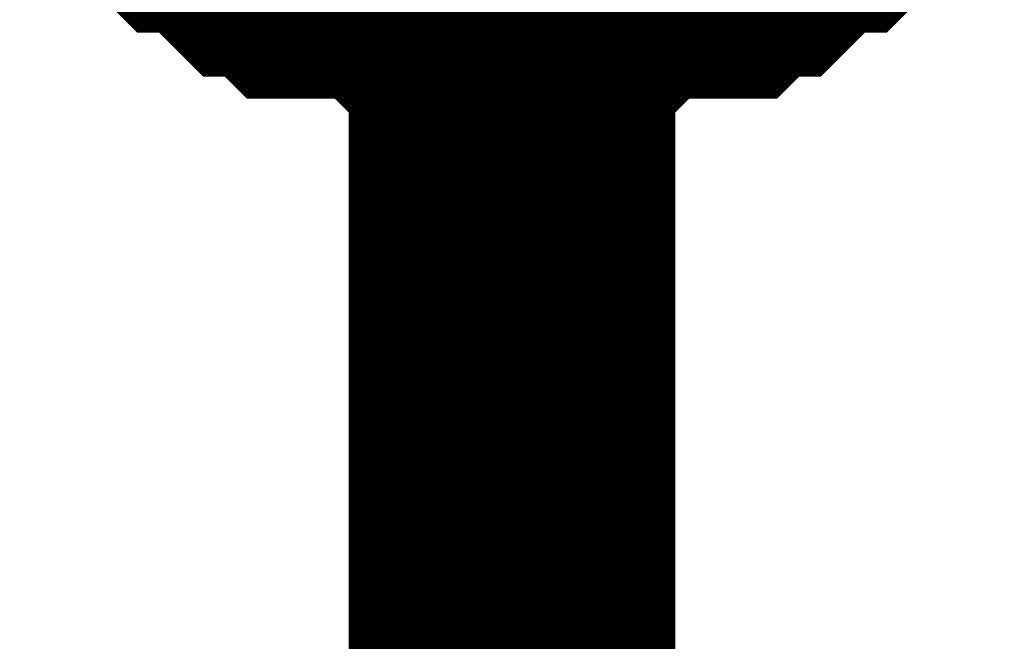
# Model space of a CAD drawing. Header units: inches. Extents: x 0 to 17, y 0 to 11.
# Tile 226 of 256: x 15.3322 to 15.3677, y 7.855 to 7.8774. Entities that reach past the tile are written whole.
import ezdxf

# ---------------------------------------------------------------- set-up
doc = ezdxf.new("R2010")
doc.units = ezdxf.units.IN
doc.header["$MEASUREMENT"] = 0
doc.layers.add('Sheet', color=255, linetype='Continuous')

msp = doc.modelspace()

# ---------------------------------------------------------------- linework, layer by layer
at = {"layer": 'Sheet'}
for points in [[(15.349953, 7.999423, 0.0118, 0.0118, 0), (15.349953, 7.89951, 0.0118, 0.0118, 0), (15.349953, 7.699683, 0.0118, 0.0118, 0), (15.349953, 7.599769, 0.0118, 0.0118, 0), (15.349953, 7.499856, 0.0118, 0.0118, 0), (15.349953, 7.399942, 0.0118, 0.0118, 0), (15.349953, 7.299236, 0.0118, 0.0118, 0), (15.349953, 7.199322, 0.0118, 0.0118, 0), (15.349953, 7.099409, 0.0118, 0.0118, 0), (15.349953, 6.999495, 0.0118, 0.0118, 0), (15.349953, 6.899582, 0.0118, 0.0118, 0), (15.349953, 6.799668, 0.0118, 0.0118, 0), (15.349953, 6.699755, 0.0118, 0.0118, 0), (15.349953, 6.599841, 0.0118, 0.0118, 0), (15.349953, 6.499928, 0.0118, 0.0118, 0), (15.349953, 6.400014, 0.0118, 0.0118, 0), (15.349953, 6.299308, 0.0118, 0.0118, 0)], [(15.349953, 7.879686, 0.0118, 0.0118, 0), (15.34916, 7.879686, 0.0118, 0.0118, 0), (15.347575, 7.879686, 0.0118, 0.0118, 0), (15.346782, 7.879686, 0.0118, 0.0118, 0), (15.345989, 7.880479, 0.0118, 0.0118, 0), (15.345196, 7.880479, 0.0118, 0.0118, 0), (15.34361, 7.880479, 0.0118, 0.0118, 0), (15.342817, 7.880479, 0.0118, 0.0118, 0), (15.342024, 7.881272, 0.0118, 0.0118, 0), (15.341231, 7.881272, 0.0118, 0.0118, 0), (15.340438, 7.882065, 0.0118, 0.0118, 0), (15.339646, 7.882858, 0.0118, 0.0118, 0), (15.338853, 7.882858, 0.0118, 0.0118, 0), (15.33806, 7.883651, 0.0118, 0.0118, 0)], [(15.349953, 7.879686, 0.0118, 0.0118, 0), (15.34916, 7.879686, 0.0118, 0.0118, 0), (15.347575, 7.879686, 0.0118, 0.0118, 0), (15.346782, 7.879686, 0.0118, 0.0118, 0), (15.345989, 7.880479, 0.0118, 0.0118, 0), (15.345196, 7.880479, 0.0118, 0.0118, 0), (15.34361, 7.880479, 0.0118, 0.0118, 0), (15.342817, 7.880479, 0.0118, 0.0118, 0), (15.342024, 7.881272, 0.0118, 0.0118, 0), (15.341231, 7.881272, 0.0118, 0.0118, 0), (15.340438, 7.882065, 0.0118, 0.0118, 0), (15.339646, 7.882858, 0.0118, 0.0118, 0), (15.338853, 7.882858, 0.0118, 0.0118, 0), (15.33806, 7.883651, 0.0118, 0.0118, 0)], [(15.349953, 7.879686, 0.0118, 0.0118, 0), (15.34916, 7.879686, 0.0118, 0.0118, 0), (15.347575, 7.879686, 0.0118, 0.0118, 0), (15.346782, 7.879686, 0.0118, 0.0118, 0), (15.345989, 7.880479, 0.0118, 0.0118, 0), (15.345196, 7.880479, 0.0118, 0.0118, 0), (15.34361, 7.880479, 0.0118, 0.0118, 0), (15.342817, 7.880479, 0.0118, 0.0118, 0), (15.342024, 7.881272, 0.0118, 0.0118, 0), (15.341231, 7.881272, 0.0118, 0.0118, 0), (15.340438, 7.882065, 0.0118, 0.0118, 0), (15.339646, 7.882858, 0.0118, 0.0118, 0), (15.338853, 7.882858, 0.0118, 0.0118, 0), (15.33806, 7.883651, 0.0118, 0.0118, 0)], [(15.349953, 7.879686, 0.0118, 0.0118, 0), (15.34916, 7.879686, 0.0118, 0.0118, 0), (15.347575, 7.879686, 0.0118, 0.0118, 0), (15.346782, 7.879686, 0.0118, 0.0118, 0), (15.345989, 7.880479, 0.0118, 0.0118, 0), (15.345196, 7.880479, 0.0118, 0.0118, 0), (15.34361, 7.880479, 0.0118, 0.0118, 0), (15.342817, 7.880479, 0.0118, 0.0118, 0), (15.342024, 7.881272, 0.0118, 0.0118, 0), (15.341231, 7.881272, 0.0118, 0.0118, 0), (15.340438, 7.882065, 0.0118, 0.0118, 0), (15.339646, 7.882858, 0.0118, 0.0118, 0), (15.338853, 7.882858, 0.0118, 0.0118, 0), (15.33806, 7.883651, 0.0118, 0.0118, 0)], [(15.361847, 7.883651, 0.0118, 0.0118, 0), (15.361054, 7.882858, 0.0118, 0.0118, 0), (15.360261, 7.882858, 0.0118, 0.0118, 0), (15.359468, 7.882065, 0.0118, 0.0118, 0), (15.358675, 7.881272, 0.0118, 0.0118, 0), (15.357882, 7.881272, 0.0118, 0.0118, 0), (15.35709, 7.880479, 0.0118, 0.0118, 0), (15.356297, 7.880479, 0.0118, 0.0118, 0), (15.354711, 7.880479, 0.0118, 0.0118, 0), (15.353918, 7.880479, 0.0118, 0.0118, 0), (15.353125, 7.879686, 0.0118, 0.0118, 0), (15.352332, 7.879686, 0.0118, 0.0118, 0), (15.350746, 7.879686, 0.0118, 0.0118, 0), (15.349953, 7.879686, 0.0118, 0.0118, 0)], [(15.361847, 7.883651, 0.0118, 0.0118, 0), (15.361054, 7.882858, 0.0118, 0.0118, 0), (15.360261, 7.882858, 0.0118, 0.0118, 0), (15.359468, 7.882065, 0.0118, 0.0118, 0), (15.358675, 7.881272, 0.0118, 0.0118, 0), (15.357882, 7.881272, 0.0118, 0.0118, 0), (15.35709, 7.880479, 0.0118, 0.0118, 0), (15.356297, 7.880479, 0.0118, 0.0118, 0), (15.354711, 7.880479, 0.0118, 0.0118, 0), (15.353918, 7.880479, 0.0118, 0.0118, 0), (15.353125, 7.879686, 0.0118, 0.0118, 0), (15.352332, 7.879686, 0.0118, 0.0118, 0), (15.350746, 7.879686, 0.0118, 0.0118, 0), (15.349953, 7.879686, 0.0118, 0.0118, 0)], [(15.361847, 7.883651, 0.0118, 0.0118, 0), (15.361054, 7.882858, 0.0118, 0.0118, 0), (15.360261, 7.882858, 0.0118, 0.0118, 0), (15.359468, 7.882065, 0.0118, 0.0118, 0), (15.358675, 7.881272, 0.0118, 0.0118, 0), (15.357882, 7.881272, 0.0118, 0.0118, 0), (15.35709, 7.880479, 0.0118, 0.0118, 0), (15.356297, 7.880479, 0.0118, 0.0118, 0), (15.354711, 7.880479, 0.0118, 0.0118, 0), (15.353918, 7.880479, 0.0118, 0.0118, 0), (15.353125, 7.879686, 0.0118, 0.0118, 0), (15.352332, 7.879686, 0.0118, 0.0118, 0), (15.350746, 7.879686, 0.0118, 0.0118, 0), (15.349953, 7.879686, 0.0118, 0.0118, 0)], [(15.361847, 7.883651, 0.0118, 0.0118, 0), (15.361054, 7.882858, 0.0118, 0.0118, 0), (15.360261, 7.882858, 0.0118, 0.0118, 0), (15.359468, 7.882065, 0.0118, 0.0118, 0), (15.358675, 7.881272, 0.0118, 0.0118, 0), (15.357882, 7.881272, 0.0118, 0.0118, 0), (15.35709, 7.880479, 0.0118, 0.0118, 0), (15.356297, 7.880479, 0.0118, 0.0118, 0), (15.354711, 7.880479, 0.0118, 0.0118, 0), (15.353918, 7.880479, 0.0118, 0.0118, 0), (15.353125, 7.879686, 0.0118, 0.0118, 0), (15.352332, 7.879686, 0.0118, 0.0118, 0), (15.350746, 7.879686, 0.0118, 0.0118, 0), (15.349953, 7.879686, 0.0118, 0.0118, 0)]]:
    msp.add_lwpolyline(points, format="xyseb", dxfattribs=at)

doc.saveas('drawing.dxf')
